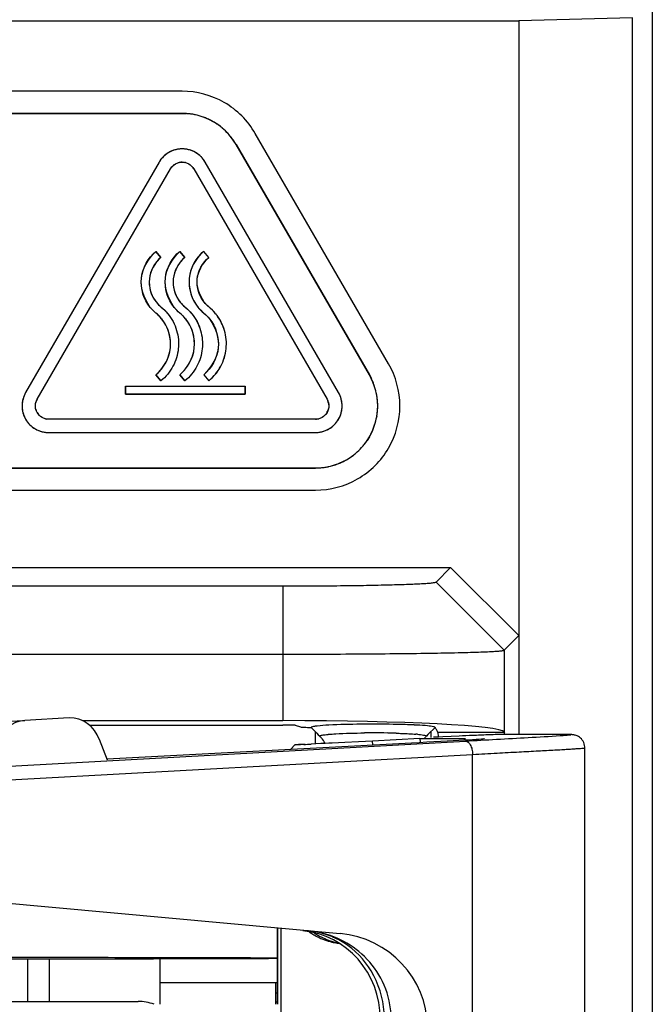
# Model space of a CAD drawing. Header units: millimetres. Extents: x 1898 to 2650, y -151 to 500.
# Tile 5 of 29: x 1985 to 1999, y 106 to 129. Entities that reach past the tile are written whole.
import ezdxf

# ---------------------------------------------------------------- set-up
doc = ezdxf.new("R2010")
doc.units = ezdxf.units.MM
doc.header["$LTSCALE"] = 23.1
doc.layers.get('0').update_dxf_attribs({"linetype": 'CONTINUOUS'})

msp = doc.modelspace()

# ---------------------------------------------------------------- linework, layer by layer
for p, q in [((1998.774, 155.49), (1998.774, -12.91)), ((1959.785, 128.677), (1995.764, 128.677)), ((1998.329, 128.743), (1995.764, 128.677)), ((1995.764, 128.677), (1995.764, 112.574)), ((1998.329, -12.465), (1998.329, 128.743)), ((1988.167, 127.09), (1979.49, 127.09)), ((1988.167, 126.59), (1979.49, 126.59)), ((1979.49, 126.59), (1988.167, 126.59)), ((1988.167, 126.59), (1988.262, 126.587)), ((1988.36, 126.577), (1988.363, 126.576)), ((1988.645, 126.506), (1988.648, 126.505)), ((1989.068, 126.263), (1989.071, 126.26)), ((1989.272, 126.052), (1989.274, 126.05)), ((1992.823, 120.941), (1989.815, 126.14)), ((1988.167, 125.79), (1988.125, 125.788)), ((1992.39, 120.691), (1989.383, 125.89)), ((1989.383, 125.89), (1992.39, 120.691)), ((1988.688, 125.49), (1988.666, 125.524)), ((1987.645, 125.49), (1984.636, 120.291)), ((1987.645, 125.49), (1984.636, 120.291)), ((1984.896, 120.141), (1987.906, 125.34)), ((1984.896, 120.141), (1987.906, 125.34)), ((1987.906, 125.34), (1987.936, 125.382)), ((1988.166, 125.49), (1988.218, 125.485)), ((1988.427, 125.34), (1991.435, 120.141)), ((1988.427, 125.34), (1991.435, 120.141)), ((1991.695, 120.291), (1988.688, 125.49)), ((1991.695, 120.291), (1988.688, 125.49)), ((1987.575, 123.478), (1987.688, 123.339)), ((1987.688, 123.339), (1987.575, 123.478)), ((1987.688, 123.339), (1987.65, 123.306)), ((1988.228, 123.339), (1988.114, 123.478)), ((1988.114, 123.478), (1988.228, 123.339)), ((1988.228, 123.339), (1988.19, 123.306)), ((1988.654, 123.478), (1988.607, 123.436)), ((1988.767, 123.339), (1988.654, 123.478)), ((1988.767, 123.339), (1988.654, 123.478)), ((1987.585, 122.329), (1987.594, 122.318)), ((1987.688, 122.225), (1987.745, 122.176)), ((1988.125, 122.329), (1988.134, 122.319)), ((1988.228, 122.225), (1988.285, 122.176)), ((1988.526, 122.215), (1988.539, 122.199)), ((1988.767, 122.225), (1988.754, 122.236)), ((1988.787, 122.21), (1988.784, 122.211)), ((1987.575, 122.087), (1987.532, 122.124)), ((1987.649, 122.019), (1987.647, 122.021)), ((1987.703, 121.958), (1987.662, 122.005)), ((1987.745, 122.176), (1987.747, 122.174)), ((1988.189, 122.019), (1988.187, 122.02)), ((1988.243, 121.958), (1988.203, 122.004)), ((1988.285, 122.176), (1988.287, 122.174)), ((1988.654, 122.087), (1988.701, 122.046)), ((1988.841, 122.16), (1988.839, 122.162)), ((1988.858, 122.143), (1988.856, 122.145)), ((1988.922, 122.071), (1988.907, 122.09)), ((1987.575, 120.695), (1987.622, 120.737)), ((1987.575, 120.695), (1987.688, 120.556)), ((1987.688, 120.556), (1987.575, 120.695)), ((1988.114, 120.695), (1988.162, 120.737)), ((1988.114, 120.695), (1988.228, 120.556)), ((1988.228, 120.556), (1988.114, 120.695)), ((1988.654, 120.695), (1988.767, 120.556)), ((1988.654, 120.695), (1988.767, 120.556)), ((1988.767, 120.556), (1988.868, 120.649)), ((1992.39, 120.691), (1992.435, 120.607)), ((1986.887, 120.439), (1986.887, 120.259)), ((1986.887, 120.439), (1989.587, 120.439)), ((1986.887, 120.259), (1986.887, 120.439)), ((1986.887, 120.439), (1989.587, 120.439)), ((1989.587, 120.259), (1989.587, 120.439)), ((1989.587, 120.439), (1989.587, 120.259)), ((1992.475, 120.517), (1992.476, 120.514)), ((1984.636, 120.291), (1984.616, 120.255)), ((1989.587, 120.259), (1986.887, 120.259)), ((1986.887, 120.259), (1989.587, 120.259)), ((1992.556, 120.236), (1992.557, 120.233)), ((1991.435, 120.141), (1991.457, 120.094)), ((1984.896, 119.841), (1984.874, 119.888)), ((1991.435, 119.841), (1991.405, 119.798)), ((1992.557, 119.749), (1992.556, 119.745)), ((1984.635, 119.691), (1984.657, 119.656)), ((1985.157, 119.691), (1985.105, 119.695)), ((1991.174, 119.691), (1985.157, 119.691)), ((1991.174, 119.691), (1985.157, 119.691)), ((1991.695, 119.691), (1991.715, 119.727)), ((1985.157, 119.391), (1991.174, 119.391)), ((1985.157, 119.391), (1991.174, 119.391)), ((1991.174, 119.391), (1991.216, 119.392)), ((1992.476, 119.467), (1992.475, 119.464)), ((1992.282, 119.131), (1992.28, 119.128)), ((1992.39, 119.29), (1992.34, 119.21)), ((1992.079, 118.92), (1992.076, 118.918)), ((1991.656, 118.675), (1991.653, 118.674)), ((1991.174, 118.59), (1976.483, 118.59)), ((1976.483, 118.59), (1991.174, 118.59)), ((1991.371, 118.604), (1991.368, 118.604)), ((1976.483, 118.09), (1991.174, 118.09)), ((1971.785, 116.348), (1994.224, 116.348)), ((1993.894, 116.018), (1994.224, 116.348)), ((1994.224, 116.348), (1995.764, 114.809)), ((1993.894, 116.018), (1995.433, 114.478)), ((1970.997, 115.929), (1990.435, 115.929)), ((1990.435, 115.929), (1990.435, 112.89)), ((1995.433, 114.478), (1995.764, 114.809)), ((1995.433, 114.478), (1995.433, 112.635)), ((1970.997, 114.39), (1990.435, 114.39)), ((1984.261, 112.88), (1984.616, 112.896)), ((1985.62, 112.951), (1984.616, 112.896)), ((1985.919, 112.89), (1990.435, 112.89)), ((1986.08, 112.785), (1990.435, 112.785)), ((1990.718, 112.785), (1990.838, 112.749)), ((1991.174, 112.368), (1991.174, 112.638)), ((1993.881, 112.745), (1993.711, 112.575)), ((1993.774, 112.638), (1993.774, 112.512)), ((1993.774, 112.638), (1993.774, 112.512)), ((1995.433, 112.635), (1995.439, 112.623)), ((1983.061, 111.8), (1994.558, 112.43)), ((1986.479, 111.996), (1986.303, 112.461)), ((1992.143, 112.413), (1991.839, 112.398)), ((1992.461, 112.43), (1992.143, 112.413)), ((1993.531, 112.485), (1992.461, 112.43)), ((1992.466, 112.343), (1992.461, 112.43)), ((1993.531, 112.485), (1993.538, 112.407)), ((1993.531, 112.485), (1994.558, 112.485)), ((1993.711, 112.575), (1993.679, 112.543)), ((1993.711, 112.575), (1993.679, 112.543)), ((1993.954, 112.52), (1993.838, 112.515)), ((1995.439, 112.623), (1993.939, 112.623)), ((1994.045, 112.524), (1993.954, 112.52)), ((1994.237, 112.533), (1994.045, 112.524)), ((1994.415, 112.542), (1994.237, 112.533)), ((1994.983, 112.485), (1994.991, 112.485)), ((1996.921, 112.574), (1995.227, 112.574)), ((1996.921, 112.574), (1996.936, 112.574)), ((1986.478, 112.026), (1993.338, 112.39)), ((1990.616, 112.245), (1990.711, 112.346)), ((1991.297, 112.371), (1991.081, 112.361)), ((1991.391, 112.375), (1991.297, 112.371)), ((1991.473, 112.379), (1991.391, 112.375)), ((1991.553, 112.383), (1991.473, 112.379)), ((1991.839, 112.398), (1991.553, 112.383)), ((1997.254, 3.707), (1997.254, 112.273)), ((1983.225, 111.5), (1994.721, 112.13)), ((1994.721, 3.85), (1994.721, 112.13)), ((1983.225, 108.866), (1991.729, 108.089)), ((1990.314, 108.2), (1990.314, 106.49)), ((1990.315, 108.2), (1990.315, 106.49)), ((1990.398, 48.99), (1990.398, 108.193)), ((1991.018, 108.148), (1990.891, 108.148)), ((1991.661, 107.872), (1991.704, 107.872)), ((1984.674, 107.508), (1984.674, 106.557)), ((1984.674, 107.508), (1984.674, 106.557)), ((1985.174, 106.557), (1985.174, 107.509)), ((1987.674, 106.49), (1987.674, 107.513)), ((1990.314, 106.972), (1987.674, 106.972)), ((1990.274, 106.972), (1990.274, 106.49)), ((1990.314, 106.74), (1990.274, 106.74)), ((1973.174, 106.557), (1987.174, 106.557)), ((1990.314, 106.54), (1990.274, 106.54))]:
    msp.add_line(p, q)
msp.add_lwpolyline([(1997.254, 112.273), (1997.253, 112.296), (1997.248, 112.332), (1997.239, 112.366), (1997.227, 112.397), (1997.212, 112.426), (1997.194, 112.453), (1997.174, 112.477), (1997.152, 112.498), (1997.129, 112.517), (1997.106, 112.532), (1997.082, 112.544), (1997.059, 112.554), (1997.037, 112.561), (1997.018, 112.566), (1997.003, 112.569), (1996.99, 112.571), (1996.98, 112.572), (1996.973, 112.573), (1996.967, 112.573), (1996.962, 112.574), (1996.958, 112.574), (1996.954, 112.574), (1996.95, 112.574), (1996.947, 112.574), (1996.943, 112.574), (1996.936, 112.574)])
for centre, radius, start, end in [((1988.165, 125.198), 1.393, 85.8189, 86.0146), ((1988.164, 125.184), 1.406, 81.9846, 85.8133), ((1988.162, 125.166), 1.425, 78.1925, 81.8544), ((1988.16, 125.16), 1.43, 77.9012, 78.1949), ((1988.16, 125.16), 1.431, 70.1943, 77.9024), ((1988.166, 125.176), 1.413, 66.2206, 70.0687), ((1988.171, 125.187), 1.402, 65.989, 66.216), ((1988.176, 125.199), 1.388, 62.0932, 65.9952), ((1988.188, 125.221), 1.363, 57.9622, 62.0907), ((1988.175, 125.2), 1.388, 54.063, 57.96), ((1988.167, 125.19), 1.401, 53.8577, 54.069), ((1988.161, 125.181), 1.412, 50.0039, 53.8533), ((1988.151, 125.169), 1.427, 42.1638, 49.8662), ((1988.153, 125.171), 1.425, 41.865, 42.1637), ((1988.157, 125.175), 1.419, 38.2102, 41.8677), ((1988.173, 125.187), 1.399, 34.2553, 38.0698), ((1988.184, 125.195), 1.385, 34.0214, 34.2494), ((1988.199, 125.205), 1.368, 30.0658, 34.0294), ((1988.159, 125.2), 0.588, 113.6864, 125.8816), ((1988.166, 125.184), 0.606, 109.7015, 113.7168), ((1988.169, 125.178), 0.612, 105.8505, 109.7035), ((1988.169, 125.176), 0.614, 102.0691, 105.8523), ((1988.169, 125.177), 0.613, 101.7754, 102.0685), ((1988.168, 125.18), 0.61, 98.0135, 101.778), ((1988.167, 125.187), 0.602, 94.0146, 98.0159), ((1988.166, 125.2), 0.589, 85.8399, 89.9908), ((1988.166, 125.187), 0.602, 81.8569, 85.8423), ((1988.164, 125.18), 0.61, 78.154, 81.8593), ((1988.164, 125.177), 0.613, 77.8707, 78.1565), ((1988.164, 125.177), 0.613, 70.0324, 77.8718), ((1988.166, 125.184), 0.606, 66.1848, 70.0302), ((1988.168, 125.188), 0.601, 65.9337, 66.1803), ((1988.174, 125.2), 0.588, 57.9319, 65.97), ((1988.152, 125.196), 0.586, 145.7648, 149.9377), ((1988.163, 125.189), 0.599, 141.7834, 145.7673), ((1988.17, 125.184), 0.608, 138.0796, 141.7858), ((1988.172, 125.182), 0.61, 137.7899, 138.0824), ((1988.173, 125.181), 0.611, 129.937, 137.79), ((1988.168, 125.186), 0.604, 126.0876, 129.9356), ((1988.166, 125.19), 0.6, 125.8521, 126.0833), ((1988.17, 125.193), 0.596, 53.8261, 57.9237), ((1988.164, 125.186), 0.605, 50.0231, 53.8284), ((1988.162, 125.183), 0.609, 49.8035, 50.0268), ((1988.16, 125.181), 0.612, 42.1773, 49.7992), ((1988.161, 125.181), 0.611, 41.8775, 42.1769), ((1988.163, 125.183), 0.608, 38.1113, 41.8804), ((1988.17, 125.189), 0.599, 34.0914, 38.1137), ((1988.17, 125.185), 0.306, 135.1272, 139.9374), ((1988.167, 125.188), 0.302, 120.1239, 135.1774), ((1988.168, 125.183), 0.306, 100.182, 105.0822), ((1988.167, 125.19), 0.299, 90.0474, 100.2157), ((1988.165, 125.183), 0.307, 75.1836, 79.965), ((1988.163, 125.185), 0.306, 40.2456, 45.1412), ((1988.169, 125.19), 0.298, 30.0979, 40.2804), ((1988.5, 123.119), 1.389, 220.607, 221.2896), ((1988.436, 123.063), 1.305, 221.2923, 221.7519), ((1988.391, 123.023), 1.244, 221.7516, 222.2655), ((1988.353, 122.988), 1.193, 222.2665, 222.6613), ((1988.306, 122.945), 1.129, 222.6567, 223.5817), ((1988.101, 122.752), 0.667, 215.0386, 219.3314), ((1988.182, 122.82), 0.773, 219.4744, 230.3035), ((1988.174, 122.814), 0.763, 220.5388, 220.7243), ((1988.176, 122.815), 0.766, 220.7247, 221.7517), ((1988.178, 122.817), 0.768, 221.7513, 221.9713), ((1988.179, 122.818), 0.77, 221.9717, 223.0038), ((1988.182, 122.82), 0.773, 223.0038, 224.2652), ((1988.183, 122.822), 0.775, 224.265, 225.4204), ((1988.184, 122.822), 0.776, 225.4203, 226.5814), ((1988.184, 122.823), 0.776, 226.5813, 226.7579), ((1988.184, 122.822), 0.776, 226.7578, 227.8033), ((1988.184, 122.822), 0.776, 227.8034, 227.9821), ((1988.183, 122.822), 0.775, 227.9819, 229.0478), ((1988.182, 122.82), 0.773, 229.0476, 230.2989), ((1988.982, 123.07), 1.313, 220.607, 221.4242), ((1988.94, 123.032), 1.257, 221.4282, 221.7176), ((1988.905, 123.001), 1.21, 221.7148, 222.4579), ((1988.875, 122.974), 1.17, 222.4609, 222.6848), ((1988.843, 122.944), 1.126, 222.6801, 223.6576), ((1988.646, 122.754), 0.672, 214.9709, 219.2756), ((1988.703, 122.803), 0.747, 220.3829, 220.6773), ((1988.707, 122.806), 0.753, 220.6781, 221.6235), ((1988.711, 122.81), 0.758, 221.6227, 221.9149), ((1988.716, 122.814), 0.764, 221.9158, 222.914), ((1988.726, 122.823), 0.778, 222.9178, 225.2479), ((1988.735, 122.832), 0.791, 225.2445, 226.4351), ((1988.738, 122.836), 0.795, 226.4341, 226.6135), ((1988.741, 122.839), 0.799, 226.6142, 227.677), ((1988.747, 122.846), 0.809, 227.6793, 230.0768), ((1989.178, 122.747), 0.842, 214.9201, 219.22), ((1989.331, 122.883), 1.046, 220.8242, 221.9662), ((1989.294, 122.85), 0.997, 221.9661, 223.1609), ((1989.168, 122.733), 0.645, 218.8119, 220.2365), ((1989.185, 122.748), 0.668, 220.2351, 221.3827), ((1989.195, 122.756), 0.681, 221.3797, 221.594), ((1989.206, 122.767), 0.696, 221.598, 222.9002), ((1989.226, 122.785), 0.724, 222.9001, 224.1548), ((1989.247, 122.805), 0.752, 224.1548, 225.375), ((1989.268, 122.827), 0.783, 225.3749, 226.5574), ((1989.29, 122.85), 0.814, 226.5573, 227.6996), ((1989.313, 122.875), 0.848, 227.6996, 228.8197), ((1988.135, 121.433), 1.014, 39.0159, 51.3919), ((1988.15, 121.451), 0.991, 50.1529, 51.4371), ((1988.144, 121.444), 1, 48.792, 49.9986), ((1988.141, 121.441), 1.003, 48.5895, 48.7927), ((1988.139, 121.438), 1.007, 47.3928, 48.5889), ((1988.137, 121.436), 1.01, 47.207, 47.3934), ((1988.247, 122.889), 1.048, 223.5807, 224.6601), ((1988.193, 122.835), 0.971, 224.6588, 225.9173), ((1988.145, 122.786), 0.902, 225.9183, 227.1763), ((1987.033, 121.423), 0.857, 49.7209, 50.7817), ((1987.027, 121.415), 0.867, 49.3842, 49.7223), ((1987.021, 121.409), 0.876, 48.4308, 49.3832), ((1987.015, 121.402), 0.885, 48.0932, 48.4318), ((1987.009, 121.395), 0.894, 47.0651, 48.092), ((1987.003, 121.389), 0.902, 46.8814, 47.0664), ((1986.996, 121.382), 0.912, 45.6517, 46.8796), ((1986.985, 121.37), 0.928, 44.5161, 45.652), ((1986.973, 121.358), 0.945, 43.1722, 44.3704), ((1987.052, 121.427), 0.841, 34.9048, 39.1997), ((1987.039, 121.416), 1.037, 45.7615, 46.9535), ((1987.047, 121.424), 1.026, 45.5585, 45.7596), ((1987.055, 121.433), 1.014, 44.355, 45.5604), ((1987.07, 121.448), 0.993, 42.9874, 44.3556), ((1987.08, 121.456), 0.98, 42.821, 42.9848), ((1987.088, 121.464), 0.969, 41.6519, 42.8229), ((1987.097, 121.472), 0.956, 41.3092, 41.6501), ((1987.105, 121.479), 0.945, 40.3038, 41.3105), ((1987.114, 121.487), 0.934, 39.905, 40.3025), ((1987.124, 121.495), 0.921, 38.7231, 39.9068), ((1988.794, 122.898), 1.058, 223.6571, 224.7419), ((1988.749, 122.853), 0.995, 224.7413, 225.9455), ((1988.709, 122.811), 0.937, 225.9459, 227.1643), ((1988.675, 122.775), 0.888, 227.1649, 228.3758), ((1988.632, 122.726), 0.822, 228.359, 231.022), ((1987.56, 121.406), 0.878, 49.7477, 50.8412), ((1987.555, 121.4), 0.886, 49.4802, 49.7489), ((1987.55, 121.395), 0.893, 48.4784, 49.4792), ((1987.546, 121.39), 0.9, 48.194, 48.4793), ((1987.541, 121.384), 0.907, 47.1475, 48.193), ((1987.537, 121.38), 0.913, 46.9652, 47.1485), ((1987.532, 121.374), 0.92, 45.7277, 46.9638), ((1987.524, 121.366), 0.932, 44.6054, 45.728), ((1987.515, 121.358), 0.944, 43.2324, 44.4555), ((1987.592, 121.427), 0.841, 34.8723, 39.1639), ((1987.585, 121.427), 1.025, 45.5972, 46.8041), ((1987.595, 121.437), 1.011, 45.4008, 45.595), ((1987.604, 121.447), 0.998, 44.1772, 45.4031), ((1987.622, 121.464), 0.973, 42.7853, 44.1779), ((1987.633, 121.474), 0.958, 42.6154, 42.7822), ((1987.642, 121.482), 0.945, 41.4139, 42.6177), ((1987.653, 121.492), 0.932, 41.0884, 41.4117), ((1987.662, 121.5), 0.919, 39.9977, 41.0901), ((1987.672, 121.508), 0.906, 39.6497, 39.996), ((1987.682, 121.517), 0.893, 38.4162, 39.6519), ((1989.26, 122.818), 0.95, 223.1609, 224.3994), ((1989.229, 122.787), 0.907, 224.3995, 225.673), ((1989.201, 122.759), 0.866, 225.6731, 226.9851), ((1989.175, 122.731), 0.829, 226.9851, 228.344), ((1989.152, 122.705), 0.794, 228.344, 229.753), ((1989.131, 122.68), 0.761, 229.753, 231.2172), ((1988.09, 121.391), 0.895, 45.6771, 46.9712), ((1988.099, 121.401), 0.882, 45.5009, 45.6743), ((1988.108, 121.409), 0.87, 44.3214, 45.5032), ((1988.124, 121.425), 0.848, 42.9834, 44.322), ((1988.14, 121.44), 0.825, 41.6562, 42.9833), ((1988.15, 121.449), 0.812, 41.3774, 41.6533), ((1988.159, 121.457), 0.801, 40.2673, 41.3794), ((1988.167, 121.464), 0.789, 39.9952, 40.2654), ((1988.176, 121.471), 0.778, 38.7815, 39.9975), ((1988.135, 121.434), 1.013, 45.9868, 47.2065), ((1988.132, 121.431), 1.017, 44.6014, 45.8328), ((1988.131, 121.43), 1.019, 43.2215, 44.4417), ((1988.13, 121.429), 1.019, 43.0532, 43.2216), ((1988.131, 121.429), 1.019, 41.7, 43.0533), ((1988.132, 121.43), 1.018, 40.3649, 41.7001), ((1988.098, 121.397), 1.065, 35.5232, 39.2928), ((1991.193, 119.999), 1.383, 25.8635, 26.0678), ((1991.18, 119.994), 1.397, 22.0201, 25.8577), ((1991.163, 119.986), 1.416, 18.2154, 21.8877), ((1991.157, 119.985), 1.421, 17.9215, 18.2179), ((1991.156, 119.984), 1.423, 10.1936, 17.9223), ((1985.162, 119.989), 0.607, 157.9918, 161.766), ((1985.154, 119.992), 0.599, 153.978, 157.9942), ((1991.188, 119.998), 0.586, 25.8918, 30.0568), ((1991.177, 119.992), 0.599, 21.8965, 25.8942), ((1991.169, 119.989), 0.607, 18.1781, 21.8989), ((1991.173, 119.987), 1.406, 6.2012, 10.0619), ((1985.147, 119.99), 0.592, 173.7434, 177.8651), ((1985.138, 119.991), 0.584, 177.8738, 185.9497), ((1985.157, 119.989), 0.602, 169.9279, 173.7457), ((1985.163, 119.988), 0.609, 165.8539, 169.7113), ((1985.161, 119.989), 0.606, 169.7137, 169.932), ((1985.165, 119.988), 0.61, 162.06, 165.8558), ((1985.164, 119.988), 0.609, 161.7634, 162.0594), ((1985.16, 119.99), 0.305, 160.1654, 165.079), ((1985.154, 119.992), 0.297, 149.992, 160.1999), ((1991.17, 119.989), 0.305, 15.2096, 20.0149), ((1991.167, 119.988), 0.609, 17.8923, 18.1806), ((1991.167, 119.988), 0.609, 10.0247, 17.8936), ((1991.174, 119.989), 0.602, 6.1644, 10.0224), ((1991.184, 119.991), 0.592, 353.7521, 357.8728), ((1991.179, 119.99), 0.597, 5.917, 6.1598), ((1991.192, 119.991), 0.584, 357.8814, 5.9542), ((1991.184, 119.989), 1.394, 5.9748, 6.1966), ((1991.198, 119.99), 1.381, 2.0615, 5.9811), ((1991.223, 119.991), 1.356, 357.9196, 2.0589), ((1985.152, 119.992), 0.597, 185.9124, 186.1552), ((1985.157, 119.992), 0.602, 186.1598, 190.0183), ((1985.164, 119.994), 0.609, 190.0206, 197.8914), ((1985.164, 119.994), 0.609, 197.8901, 198.1784), ((1985.161, 119.993), 0.607, 198.1759, 201.8979), ((1985.154, 119.99), 0.599, 201.8955, 205.894), ((1985.16, 119.992), 0.305, 195.2218, 200.0381), ((1985.154, 119.991), 0.299, 210.1242, 220.3049), ((1985.16, 119.995), 0.306, 220.2705, 225.1686), ((1991.174, 119.992), 0.302, 300.1239, 315.1773), ((1991.171, 119.995), 0.306, 315.1272, 319.9374), ((1991.177, 119.99), 0.297, 329.9918, 340.1928), ((1991.171, 119.992), 0.305, 340.1585, 345.0727), ((1991.177, 119.99), 0.598, 333.985, 338.0033), ((1991.17, 119.993), 0.607, 338.0009, 341.7757), ((1991.167, 119.994), 0.609, 341.7731, 342.0696), ((1991.166, 119.994), 0.61, 342.0703, 345.8668), ((1991.168, 119.993), 0.608, 345.865, 349.7203), ((1991.17, 119.993), 0.606, 349.7227, 349.9413), ((1991.174, 119.992), 0.602, 349.9373, 353.7544), ((1991.156, 119.997), 1.423, 342.0685, 349.7968), ((1991.173, 119.994), 1.405, 349.9291, 353.79), ((1991.184, 119.993), 1.394, 353.7946, 354.0153), ((1991.198, 119.992), 1.381, 354.0091, 357.9172), ((1985.142, 119.984), 0.586, 205.8916, 210.0568), ((1985.154, 119.992), 0.599, 214.0803, 218.1025), ((1985.16, 119.997), 0.608, 218.1001, 221.8693), ((1985.162, 119.999), 0.611, 221.8664, 222.1659), ((1985.163, 120), 0.612, 222.1662, 229.7892), ((1985.161, 119.997), 0.609, 229.7936, 230.018), ((1985.159, 119.995), 0.605, 230.0143, 233.8206), ((1985.158, 119.997), 0.306, 255.2204, 260.0136), ((1991.174, 119.99), 0.299, 270.0474, 280.2157), ((1991.173, 119.997), 0.306, 280.182, 285.0822), ((1991.172, 119.994), 0.605, 306.0966, 309.9431), ((1991.168, 119.999), 0.611, 309.9444, 317.794), ((1991.169, 119.999), 0.61, 317.794, 318.0869), ((1991.171, 119.997), 0.608, 318.0841, 321.7881), ((1991.177, 119.992), 0.599, 321.7857, 325.7672), ((1991.188, 119.984), 0.586, 325.7647, 329.9376), ((1991.163, 119.995), 1.416, 338.1028, 341.7751), ((1991.157, 119.997), 1.421, 341.7725, 342.0693), ((1985.153, 119.987), 0.595, 233.8183, 237.916), ((1985.149, 119.98), 0.587, 237.9243, 245.9664), ((1985.155, 119.992), 0.601, 245.9299, 246.178), ((1985.157, 119.997), 0.606, 246.1826, 250.0288), ((1985.159, 120.004), 0.613, 250.0312, 257.8721), ((1985.159, 120.003), 0.613, 257.8707, 258.1557), ((1985.159, 120.001), 0.611, 258.1532, 261.861), ((1985.158, 119.993), 0.603, 261.8586, 265.8453), ((1985.157, 119.981), 0.59, 265.8429, 269.9908), ((1991.173, 119.993), 0.602, 274.0384, 278.0388), ((1991.172, 120.001), 0.61, 278.0364, 281.8), ((1991.172, 120.003), 0.613, 281.7975, 282.0904), ((1991.172, 120.004), 0.614, 282.091, 285.8729), ((1991.172, 120.003), 0.612, 285.8711, 289.7225), ((1991.174, 119.997), 0.606, 289.7205, 293.7332), ((1991.181, 119.981), 0.589, 293.703, 305.892), ((1991.175, 119.991), 0.6, 305.8626, 306.0923), ((1991.208, 119.974), 1.366, 329.9458, 333.9299), ((1991.193, 119.982), 1.383, 333.9219, 334.1274), ((1991.181, 119.988), 1.397, 334.1331, 337.9704), ((1991.165, 120.006), 1.419, 318.1172, 321.7739), ((1991.181, 119.993), 1.399, 321.9151, 325.7284), ((1991.192, 119.985), 1.385, 325.7343, 325.964), ((1991.183, 119.98), 1.388, 302.0113, 305.923), ((1991.175, 119.991), 1.401, 305.917, 306.1281), ((1991.169, 120), 1.412, 306.1324, 309.9816), ((1991.159, 120.011), 1.427, 310.119, 317.8209), ((1991.161, 120.01), 1.425, 317.8211, 318.1199), ((1991.168, 120.021), 1.431, 282.0864, 289.7939), ((1991.174, 120.004), 1.413, 289.9195, 293.7673), ((1991.178, 119.994), 1.402, 293.7718, 293.9985), ((1991.184, 119.982), 1.389, 293.9923, 297.8881), ((1991.196, 119.959), 1.363, 297.8906, 302.0089), ((1991.174, 119.966), 1.375, 270.0084, 273.9805), ((1991.173, 119.982), 1.392, 273.9727, 274.171), ((1991.172, 119.996), 1.406, 274.1766, 278.0036), ((1991.169, 120.014), 1.424, 278.1351, 281.796), ((1991.168, 120.02), 1.43, 281.7935, 282.0874), ((1977.206, 98.895), 19.596, 44.657, 44.9111), ((2020.766, 142.063), 41.731, 224.782, 225.0235), ((1992.933, 102.651), 10.151, 86.9383, 87.3444), ((1990.776, 112.051), 0.697, 39.874, 44.9429), ((1990.771, 112.046), 0.704, 28.1431, 39.874), ((1991.773, 109.191), 3.404, 95.0386, 95.2898), ((1992.472, 93.06), 19.554, 89.9904, 90.5682), ((1992.472, 92.661), 19.953, 89.0676, 89.9921), ((1992.512, 95.21), 17.404, 88.7258, 89.0601), ((1992.551, 96.974), 15.639, 88.3706, 88.7269), ((1993.131, 108.68), 3.917, 84.9655, 85.4429), ((1994.173, 112.05), 0.698, 135.0564, 140.1176), ((2000.445, -19.268), 131.948, 92.48542, 92.61931), ((1988.083, 176.922), 64.631, 272.50574, 272.65814), ((1991.895, 109.359), 1.504, 235.0698, 238.769), ((1990.85, 106.362), 1.794, 68.7073, 81.6439), ((1991.906, 109.377), 1.524, 238.7686, 243.2258), ((1991.971, 109.332), 1.481, 236.1923, 239.9237), ((1991.917, 109.404), 1.554, 243.2953, 256.2331), ((1991.981, 109.351), 1.502, 239.9689, 253.2366), ((1990.835, 106.328), 1.831, 57.7142, 68.6654), ((1991.976, 109.334), 1.486, 253.2308, 259.1233), ((1991.926, 109.434), 1.585, 256.2013, 260.3719), ((1987.174, 105.557), 1, 69.0243, 90)]:
    msp.add_arc(centre, radius, start, end)
for centre, major_axis, ratio, start_param, end_param in [((1984.661, 112.097), (-0.049, 0.799), 0.870057, -0.006177, 1.215553), ((1985.665, 112.152), (-0.049, 0.799), 0.870057, -1.227908, -0.006177), ((1990.435, 112.628), (5, 0), 0.052408, 6.309365, 7.853982), ((1990.435, 112.628), (3, 0), 0.052408, 1.476211, 1.570796), ((1992.991, 112.381), (2, 0.104), 0.004555, -1.396501, -0.000238), ((1993.936, 110.625), (0, 2), 0.026186, -0.322659, -0.05236), ((1995.436, 110.625), (0, 2), 0.026186, -0.222362, -0.05236), ((1990.725, 106.155), (0, 2), 0.956352, 4.712389, 6.195919), ((1991.631, 106.09), (1.831, -1.015), 0.945947, 0.483087, 2.00676), ((1990.56, 108.108), (3, -0.527), 0.014908, -1.192583, -1.171503)]:
    msp.add_ellipse(centre, major_axis=major_axis, ratio=ratio, start_param=start_param, end_param=end_param)
for points, knots in [([(1989.815, 126.14), (1989.649, 126.427), (1989.162, 126.913), (1988.498, 127.09), (1988.167, 127.09)], [0, 0, 0, 0, 0.499726, 1, 1, 1, 1]), ([(1989.383, 125.89), (1989.261, 126.099), (1988.902, 126.461), (1988.409, 126.59), (1988.167, 126.59)], [0, 0, 0, 0, 0.499726, 1, 1, 1, 1]), ([(1988.167, 125.79), (1988.063, 125.79), (1987.851, 125.734), (1987.697, 125.579), (1987.645, 125.49)], [0, 0, 0, 0, 0.500251, 1, 1, 1, 1]), ([(1988.688, 125.49), (1988.636, 125.579), (1988.482, 125.734), (1988.27, 125.79), (1988.167, 125.79)], [0, 0, 0, 0, 0.49977, 1, 1, 1, 1]), ([(1987.906, 125.34), (1987.932, 125.385), (1988.009, 125.462), (1988.115, 125.49), (1988.166, 125.49)], [0, 0, 0, 0, 0.499908, 1, 1, 1, 1]), ([(1988.166, 125.49), (1988.218, 125.49), (1988.324, 125.462), (1988.401, 125.384), (1988.427, 125.34)], [0, 0, 0, 0, 0.500157, 1, 1, 1, 1]), ([(1987.445, 122.215), (1987.3, 122.392), (1987.146, 122.884), (1987.397, 123.334), (1987.575, 123.478)], [0, 0, 0, 0, 0.499898, 1, 1, 1, 1]), ([(1987.445, 122.215), (1987.292, 122.443), (1987.16, 122.882), (1987.378, 123.286), (1987.575, 123.478)], [0, 0, 0, 0, 0.499898, 1, 1, 1, 1]), ([(1987.688, 123.339), (1987.546, 123.223), (1987.346, 122.863), (1987.469, 122.47), (1987.585, 122.329)], [0, 0, 0, 0, 0.500045, 1, 1, 1, 1]), ([(1987.65, 123.306), (1987.528, 123.19), (1987.36, 122.862), (1987.458, 122.506), (1987.555, 122.369)], [0, 0, 0, 0, 0.499851, 1, 1, 1, 1]), ([(1987.985, 122.215), (1987.84, 122.392), (1987.687, 122.884), (1987.937, 123.334), (1988.114, 123.478)], [0, 0, 0, 0, 0.499924, 1, 1, 1, 1]), ([(1987.985, 122.215), (1987.832, 122.443), (1987.7, 122.882), (1987.918, 123.286), (1988.114, 123.478)], [0, 0, 0, 0, 0.499924, 1, 1, 1, 1]), ([(1988.228, 123.339), (1988.086, 123.223), (1987.886, 122.863), (1988.009, 122.471), (1988.125, 122.329)], [0, 0, 0, 0, 0.500005, 1, 1, 1, 1]), ([(1988.19, 123.306), (1988.068, 123.191), (1987.9, 122.862), (1987.999, 122.506), (1988.095, 122.369)], [0, 0, 0, 0, 0.500207, 1, 1, 1, 1]), ([(1988.654, 123.478), (1988.476, 123.333), (1988.227, 122.884), (1988.381, 122.392), (1988.526, 122.215)], [0, 0, 0, 0, 0.499917, 1, 1, 1, 1]), ([(1988.607, 123.436), (1988.454, 123.292), (1988.244, 122.882), (1988.367, 122.437), (1988.487, 122.265)], [0, 0, 0, 0, 0.49991, 1, 1, 1, 1]), ([(1988.665, 122.329), (1988.549, 122.471), (1988.426, 122.863), (1988.625, 123.223), (1988.767, 123.339)], [0, 0, 0, 0, 0.500099, 1, 1, 1, 1]), ([(1988.665, 122.329), (1988.542, 122.511), (1988.437, 122.862), (1988.611, 123.185), (1988.767, 123.339)], [0, 0, 0, 0, 0.500099, 1, 1, 1, 1]), ([(1987.575, 120.695), (1987.752, 120.84), (1988.002, 121.29), (1987.848, 121.781), (1987.703, 121.958)], [0, 0, 0, 0, 0.499967, 1, 1, 1, 1]), ([(1987.843, 122.071), (1987.933, 121.961), (1988.069, 121.706), (1988.106, 121.279), (1987.983, 120.869), (1987.799, 120.646), (1987.688, 120.556)], [0, 0, 0, 0, 0.254257, 0.499716, 0.745334, 1, 1, 1, 1]), ([(1987.843, 122.071), (1987.935, 121.961), (1988.067, 121.706), (1988.107, 121.279), (1987.982, 120.869), (1987.801, 120.646), (1987.688, 120.556)], [0, 0, 0, 0, 0.254257, 0.499716, 0.745334, 1, 1, 1, 1]), ([(1988.114, 120.695), (1988.292, 120.84), (1988.541, 121.29), (1988.388, 121.781), (1988.243, 121.958)], [0, 0, 0, 0, 0.500026, 1, 1, 1, 1]), ([(1988.382, 122.071), (1988.472, 121.961), (1988.608, 121.706), (1988.646, 121.279), (1988.523, 120.869), (1988.339, 120.646), (1988.228, 120.556)], [0, 0, 0, 0, 0.254362, 0.499824, 0.7454, 1, 1, 1, 1]), ([(1988.382, 122.071), (1988.475, 121.961), (1988.607, 121.706), (1988.647, 121.279), (1988.522, 120.869), (1988.341, 120.646), (1988.228, 120.556)], [0, 0, 0, 0, 0.254362, 0.499824, 0.7454, 1, 1, 1, 1]), ([(1988.783, 121.958), (1988.928, 121.781), (1989.082, 121.29), (1988.832, 120.84), (1988.654, 120.695)], [0, 0, 0, 0, 0.499971, 1, 1, 1, 1]), ([(1988.783, 121.958), (1988.936, 121.73), (1989.068, 121.291), (1988.851, 120.888), (1988.654, 120.695)], [0, 0, 0, 0, 0.499971, 1, 1, 1, 1]), ([(1988.767, 120.556), (1988.878, 120.646), (1989.062, 120.869), (1989.186, 121.279), (1989.148, 121.706), (1989.013, 121.961), (1988.922, 122.071)], [0, 0, 0, 0, 0.254699, 0.500332, 0.74576, 1, 1, 1, 1]), ([(1988.868, 120.649), (1988.935, 120.72), (1989.076, 120.914), (1989.186, 121.279), (1989.15, 121.682), (1989.034, 121.918), (1988.965, 122.016)], [0, 0, 0, 0, 0.19743, 0.477569, 0.757474, 1, 1, 1, 1]), ([(1987.622, 120.737), (1987.774, 120.881), (1987.984, 121.292), (1987.861, 121.736), (1987.741, 121.908)], [0, 0, 0, 0, 0.500078, 1, 1, 1, 1]), ([(1988.162, 120.737), (1988.314, 120.881), (1988.524, 121.292), (1988.401, 121.736), (1988.281, 121.908)], [0, 0, 0, 0, 0.500124, 1, 1, 1, 1]), ([(1992.823, 119.04), (1992.989, 119.327), (1993.168, 119.991), (1992.989, 120.655), (1992.823, 120.941)], [0, 0, 0, 0, 0.500021, 1, 1, 1, 1]), ([(1992.39, 119.29), (1992.511, 119.5), (1992.645, 119.991), (1992.511, 120.482), (1992.39, 120.691)], [0, 0, 0, 0, 0.500009, 1, 1, 1, 1]), ([(1984.636, 120.291), (1984.584, 120.201), (1984.526, 119.991), (1984.584, 119.78), (1984.635, 119.691)], [0, 0, 0, 0, 0.500079, 1, 1, 1, 1]), ([(1991.695, 119.691), (1991.747, 119.78), (1991.805, 119.991), (1991.747, 120.201), (1991.695, 120.291)], [0, 0, 0, 0, 0.5, 1, 1, 1, 1]), ([(1984.896, 119.841), (1984.87, 119.886), (1984.841, 119.991), (1984.87, 120.096), (1984.896, 120.141)], [0, 0, 0, 0, 0.5, 1, 1, 1, 1]), ([(1991.435, 120.141), (1991.461, 120.096), (1991.489, 119.991), (1991.461, 119.886), (1991.435, 119.841)], [0, 0, 0, 0, 0.500117, 1, 1, 1, 1]), ([(1985.157, 119.691), (1985.105, 119.691), (1984.999, 119.718), (1984.922, 119.796), (1984.896, 119.841)], [0, 0, 0, 0, 0.500193, 1, 1, 1, 1]), ([(1991.435, 119.841), (1991.409, 119.796), (1991.332, 119.719), (1991.226, 119.691), (1991.174, 119.691)], [0, 0, 0, 0, 0.499908, 1, 1, 1, 1]), ([(1984.635, 119.691), (1984.687, 119.601), (1984.842, 119.446), (1985.053, 119.391), (1985.157, 119.391)], [0, 0, 0, 0, 0.499756, 1, 1, 1, 1]), ([(1991.174, 119.391), (1991.278, 119.391), (1991.489, 119.446), (1991.643, 119.601), (1991.695, 119.691)], [0, 0, 0, 0, 0.500201, 1, 1, 1, 1]), ([(1991.174, 118.59), (1991.416, 118.59), (1991.909, 118.72), (1992.269, 119.081), (1992.39, 119.29)], [0, 0, 0, 0, 0.500259, 1, 1, 1, 1]), ([(1991.174, 118.09), (1991.506, 118.09), (1992.17, 118.267), (1992.657, 118.753), (1992.823, 119.04)], [0, 0, 0, 0, 0.500248, 1, 1, 1, 1]), ([(1990.435, 115.929), (1990.656, 115.929), (1991.09, 115.931), (1991.722, 115.935), (1992.306, 115.943), (1992.82, 115.954), (1993.196, 115.965), (1993.447, 115.975), (1993.595, 115.983), (1993.713, 115.991), (1993.803, 115.998), (1993.857, 116.008), (1993.887, 116.012), (1993.894, 116.018)], [0, 0, 0, 0, 0.191754, 0.37651, 0.547144, 0.697504, 0.821945, 0.872962, 0.915846, 0.950242, 0.975821, 0.992399, 1, 1, 1, 1]), ([(1990.435, 114.39), (1990.754, 114.39), (1991.382, 114.391), (1992.295, 114.396), (1993.138, 114.404), (1993.881, 114.414), (1994.424, 114.426), (1994.788, 114.436), (1995.002, 114.443), (1995.173, 114.452), (1995.301, 114.458), (1995.381, 114.469), (1995.423, 114.471), (1995.433, 114.478)], [0, 0, 0, 0, 0.191856, 0.376708, 0.547425, 0.697848, 0.822324, 0.873346, 0.916222, 0.950593, 0.976126, 0.992615, 1, 1, 1, 1]), ([(1990.838, 112.749), (1990.847, 112.746), (1990.875, 112.744), (1990.953, 112.739), (1991.023, 112.738), (1991.074, 112.738)], [0, 0, 0, 0, 0.121485, 0.346898, 1, 1, 1, 1]), ([(1991.084, 112.746), (1991.082, 112.745), (1991.078, 112.743), (1991.075, 112.74), (1991.074, 112.738)], [0, 0, 0, 0, 0.616664, 1, 1, 1, 1]), ([(1991.473, 112.788), (1991.386, 112.784), (1991.271, 112.777), (1991.142, 112.76), (1991.099, 112.752), (1991.084, 112.746)], [0, 0, 0, 0, 0.668386, 0.878985, 1, 1, 1, 1]), ([(1992.475, 112.81), (1992.383, 112.81), (1992.049, 112.809), (1991.714, 112.801), (1991.473, 112.788)], [0, 0, 0, 0, 0.276619, 1, 1, 1, 1]), ([(1993.404, 112.792), (1993.336, 112.795), (1993.026, 112.807), (1992.717, 112.81), (1992.475, 112.81)], [0, 0, 0, 0, 0.219902, 1, 1, 1, 1]), ([(1993.839, 112.753), (1993.795, 112.764), (1993.673, 112.776), (1993.552, 112.784), (1993.476, 112.788)], [0, 0, 0, 0, 0.374657, 1, 1, 1, 1]), ([(1993.874, 112.738), (1993.873, 112.742), (1993.859, 112.748), (1993.848, 112.751), (1993.839, 112.753)], [0, 0, 0, 0, 0.322176, 1, 1, 1, 1]), ([(1991.269, 112.543), (1991.27, 112.548), (1991.288, 112.555), (1991.302, 112.559), (1991.312, 112.561)], [0, 0, 0, 0, 0.311781, 1, 1, 1, 1]), ([(1991.312, 112.561), (1991.316, 112.562), (1991.335, 112.566), (1991.355, 112.569), (1991.37, 112.571)], [0, 0, 0, 0, 0.212722, 1, 1, 1, 1]), ([(1991.37, 112.571), (1991.377, 112.572), (1991.406, 112.575), (1991.436, 112.578), (1991.459, 112.581)], [0, 0, 0, 0, 0.222694, 1, 1, 1, 1]), ([(1991.474, 112.582), (1991.526, 112.587), (1991.794, 112.605), (1992.062, 112.611), (1992.278, 112.613)], [0, 0, 0, 0, 0.195169, 1, 1, 1, 1]), ([(1992.996, 112.607), (1993.038, 112.605), (1993.187, 112.6), (1993.336, 112.593), (1993.442, 112.585)], [0, 0, 0, 0, 0.285816, 1, 1, 1, 1]), ([(1993.475, 112.582), (1993.522, 112.578), (1993.583, 112.572), (1993.65, 112.558), (1993.671, 112.552), (1993.677, 112.547)], [0, 0, 0, 0, 0.686652, 0.890471, 1, 1, 1, 1]), ([(1993.677, 112.547), (1993.677, 112.546), (1993.678, 112.545), (1993.679, 112.544), (1993.679, 112.543)], [0, 0, 0, 0, 0.550137, 1, 1, 1, 1]), ([(1994.558, 112.43), (1994.792, 112.443), (1995.503, 112.482), (1996.215, 112.522), (1996.692, 112.553)], [0, 0, 0, 0, 0.32909, 1, 1, 1, 1]), ([(1994.558, 112.43), (1994.604, 112.432), (1994.673, 112.354), (1994.709, 112.244), (1994.72, 112.169), (1994.721, 112.13)], [0, 0, 0, 0, 0.385768, 0.675923, 1, 1, 1, 1]), ([(1995.227, 112.574), (1995.171, 112.574), (1995.003, 112.567), (1994.835, 112.56), (1994.723, 112.555)], [0, 0, 0, 0, 0.331549, 1, 1, 1, 1]), ([(1996.692, 112.553), (1996.715, 112.555), (1996.76, 112.558), (1996.824, 112.562), (1996.883, 112.567), (1996.913, 112.568), (1996.947, 112.574), (1996.926, 112.574), (1996.921, 112.574)], [0, 0, 0, 0, 0.270568, 0.495716, 0.746941, 0.893089, 0.933472, 1, 1, 1, 1]), ([(1990.909, 112.353), (1990.88, 112.352), (1990.83, 112.349), (1990.776, 112.348), (1990.739, 112.346), (1990.728, 112.347), (1990.709, 112.343), (1990.711, 112.346)], [0, 0, 0, 0, 0.436184, 0.750874, 0.861338, 0.939874, 1, 1, 1, 1]), ([(1990.711, 112.346), (1990.712, 112.346), (1990.713, 112.346), (1990.714, 112.347), (1990.715, 112.347)], [0, 0, 0, 0, 0.286806, 1, 1, 1, 1]), ([(1990.715, 112.347), (1990.723, 112.348), (1990.799, 112.353), (1990.874, 112.358), (1990.942, 112.362)], [0, 0, 0, 0, 0.106282, 1, 1, 1, 1]), ([(1994.721, 112.13), (1994.905, 112.14), (1995.254, 112.158), (1995.749, 112.184), (1996.183, 112.207), (1996.504, 112.225), (1996.724, 112.237), (1996.861, 112.245), (1996.978, 112.253), (1997.074, 112.259), (1997.149, 112.264), (1997.199, 112.267), (1997.228, 112.27), (1997.242, 112.271), (1997.248, 112.273), (1997.254, 112.272), (1997.254, 112.273)], [0, 0, 0, 0, 0.217051, 0.413521, 0.585985, 0.731421, 0.793185, 0.84728, 0.893465, 0.931542, 0.961345, 0.982742, 0.990258, 0.995638, 0.998879, 1, 1, 1, 1]), ([(1992.88, 106.301), (1992.859, 106.543), (1992.73, 107.013), (1992.314, 107.587), (1991.758, 107.977), (1991.332, 108.106), (1991.119, 108.136)], [0, 0, 0, 0, 0.266314, 0.520679, 0.763717, 1, 1, 1, 1]), ([(1992.723, 106.313), (1992.7, 106.637), (1992.511, 107.255), (1992.062, 107.718), (1991.813, 107.876)], [0, 0, 0, 0, 0.524675, 1, 1, 1, 1]), ([(1980.424, 107.554), (1982.401, 107.554), (1985.155, 107.553), (1988.452, 107.547), (1989.773, 107.543), (1990.317, 107.54)], [0, 0, 0, 0, 0.599466, 0.835124, 1, 1, 1, 1]), ([(1990.317, 107.521), (1989.773, 107.518), (1988.452, 107.514), (1985.155, 107.508), (1982.401, 107.506), (1980.424, 107.506)], [0, 0, 0, 0, 0.164876, 0.400534, 1, 1, 1, 1])]:
    msp.add_open_spline(points, degree=3, knots=knots)
for points in [[(1988.016, 125.449), (1988.038, 125.462), (1988.063, 125.472), (1988.088, 125.479)], [(1988.243, 125.48), (1988.269, 125.473), (1988.294, 125.463), (1988.317, 125.45)], [(1988.317, 125.45), (1988.339, 125.436), (1988.36, 125.42), (1988.379, 125.402)], [(1987.575, 122.087), (1987.527, 122.125), (1987.485, 122.169), (1987.445, 122.215)], [(1987.688, 122.225), (1987.745, 122.18), (1987.797, 122.128), (1987.843, 122.071)], [(1988.114, 122.087), (1988.067, 122.125), (1988.024, 122.169), (1987.985, 122.215)], [(1988.125, 122.329), (1988.156, 122.291), (1988.191, 122.256), (1988.228, 122.225)], [(1988.228, 122.225), (1988.284, 122.18), (1988.337, 122.128), (1988.382, 122.071)], [(1988.526, 122.215), (1988.564, 122.168), (1988.607, 122.125), (1988.654, 122.087)], [(1988.767, 122.225), (1988.73, 122.257), (1988.695, 122.291), (1988.665, 122.329)], [(1987.703, 121.958), (1987.665, 122.005), (1987.622, 122.049), (1987.575, 122.087)], [(1988.243, 121.958), (1988.205, 122.005), (1988.162, 122.048), (1988.114, 122.087)], [(1988.654, 122.087), (1988.701, 122.048), (1988.745, 122.006), (1988.783, 121.958)], [(1984.856, 119.99), (1984.856, 120.017), (1984.859, 120.043), (1984.866, 120.068)], [(1984.866, 119.912), (1984.859, 119.938), (1984.856, 119.964), (1984.856, 119.99)], [(1991.465, 120.069), (1991.471, 120.044), (1991.475, 120.018), (1991.475, 119.991)], [(1991.475, 119.991), (1991.475, 119.965), (1991.472, 119.939), (1991.465, 119.914)], [(1985.007, 119.731), (1984.984, 119.744), (1984.963, 119.76), (1984.944, 119.778)], [(1985.08, 119.701), (1985.054, 119.708), (1985.029, 119.718), (1985.007, 119.731)], [(1991.325, 119.731), (1991.302, 119.718), (1991.278, 119.708), (1991.253, 119.701)], [(1993.911, 112.672), (1993.899, 112.694), (1993.886, 112.716), (1993.874, 112.738)], [(1993.939, 112.623), (1993.93, 112.639), (1993.921, 112.656), (1993.911, 112.672)]]:
    msp.add_open_spline(points, degree=3)

doc.saveas('drawing.dxf')
